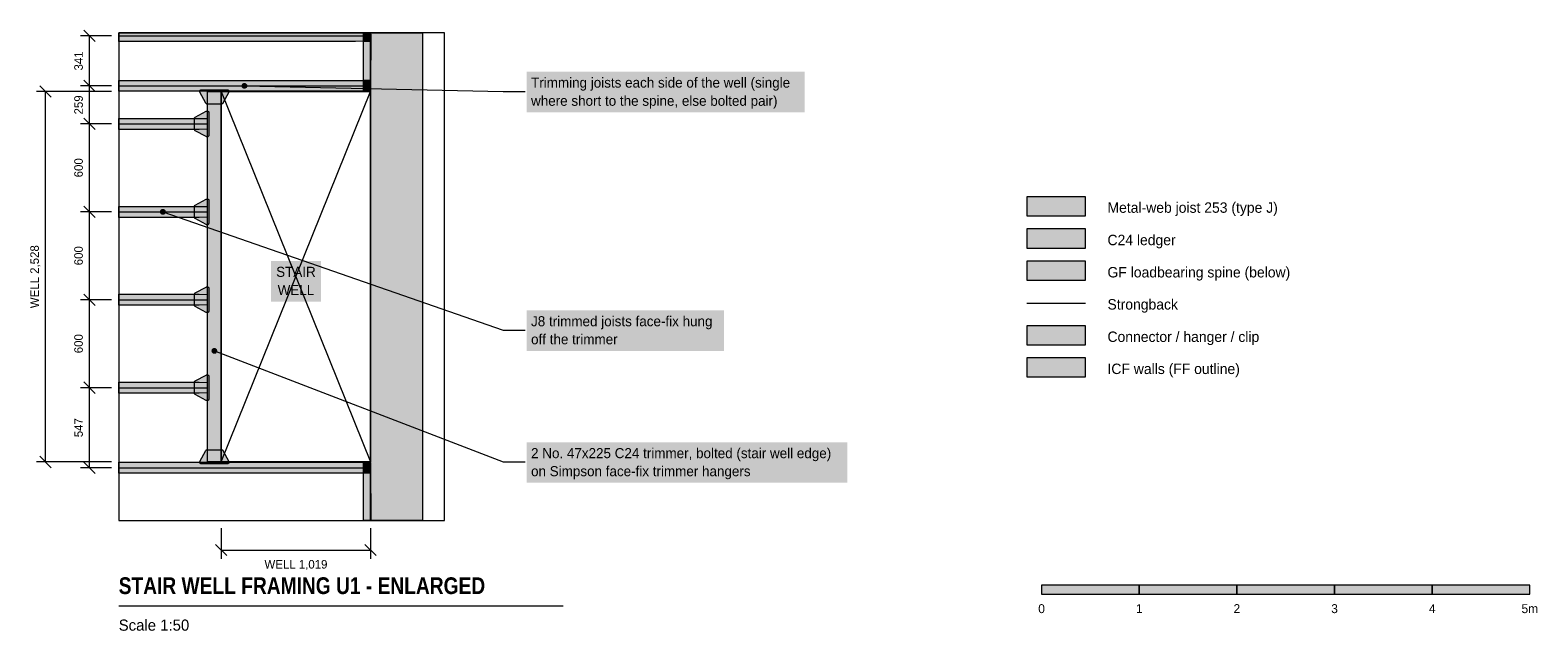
# Model space of a CAD drawing. Header units: millimetres. Extents: x 5170 to 15462, y 590 to 4688.
import ezdxf
from ezdxf.enums import TextEntityAlignment as Align

# ---------------------------------------------------------------- set-up
doc = ezdxf.new("R2010")
doc.units = ezdxf.units.MM
doc.linetypes.add('DASHED', pattern=[1.524, 1.27, -0.254])
for name, color, linetype in [('FILL-C_595961', 7, 'Continuous'), ('FILL-C_B27326', 7, 'Continuous'), ('FILL-EPS', 7, 'Continuous'), ('FILL-INK', 7, 'Continuous'), ('FILL-LIGHT', 7, 'Continuous'), ('FILL-TIMBER', 7, 'Continuous'), ('FILL-TLS_BLUE', 7, 'Continuous'), ('FILL-WHITE', 7, 'Continuous'), ('LINE-C_735940', 7, 'Continuous'), ('LINE-C_B27326', 7, 'Continuous'), ('LINE-GREY', 7, 'Continuous'), ('LINE-INK', 7, 'Continuous'), ('LINE-RED-DASH', 7, 'DASHED'), ('LINE-STEEL_GREY', 7, 'Continuous'), ('LINE-STEEL_GREY-DASH', 7, 'DASHED'), ('LINE-TLS_BLUE', 7, 'Continuous'), ('TEXT-C_B27326', 7, 'Continuous'), ('TEXT-INK', 7, 'Continuous'), ('TEXT-STEEL_GREY', 7, 'Continuous'), ('TEXT-TLS_BLUE', 7, 'Continuous')]:
    doc.layers.add(name, color=color, linetype=linetype)
doc.styles.add('OpenSansCondensed-Bold', font='OpenSansCondensed-Bold.ttf')

msp = doc.modelspace()

# ---------------------------------------------------------------- hatches: boundary and pattern name
at = {"layer": 'FILL-C_595961', "true_color": 0x595961}
h = msp.add_hatch(color=256, dxfattribs=at)
h.dxf.hatch_style = 1
h.paths.add_polyline_path([(6377, 4184), (6376, 4184), (6375, 4184), (6374, 4185), (6373, 4185), (6372, 4186), (6372, 4186), (6371, 4187), (6370, 4188), (6370, 4188), (6369, 4189), (6329, 4264), (6329, 4265), (6328, 4266), (6328, 4267), (6328, 4268), (6328, 4269), (6328, 4271), (6328, 4272), (6328, 4273), (6328, 4274), (6329, 4275), (6329, 4276), (6330, 4277), (6330, 4277), (6331, 4278), (6332, 4279), (6332, 4279), (6333, 4280), (6334, 4280), (6335, 4281), (6336, 4281), (6337, 4281), (6338, 4281), (6516, 4281), (6517, 4281), (6518, 4281), (6519, 4281), (6520, 4280), (6521, 4280), (6522, 4279), (6522, 4279), (6523, 4278), (6524, 4277), (6524, 4277), (6525, 4276), (6525, 4275), (6526, 4274), (6526, 4273), (6526, 4272), (6526, 4271), (6526, 4269), (6526, 4268), (6526, 4267), (6526, 4266), (6525, 4265), (6525, 4264), (6485, 4189), (6484, 4188), (6484, 4188), (6483, 4187), (6482, 4186), (6482, 4186), (6481, 4185), (6480, 4185), (6479, 4184), (6478, 4184), (6477, 4184), (6476, 4184), (6378, 4184)])
h = msp.add_hatch(color=256, dxfattribs=at)
h.dxf.hatch_style = 1
h.paths.add_polyline_path([(6376, 3961), (6375, 3961), (6374, 3961), (6373, 3961), (6372, 3962), (6297, 4002), (6296, 4002), (6296, 4003), (6295, 4004), (6294, 4004), (6294, 4005), (6293, 4006), (6293, 4007), (6292, 4008), (6292, 4009), (6292, 4010), (6292, 4011), (6292, 4087), (6292, 4088), (6292, 4089), (6292, 4090), (6293, 4090), (6293, 4091), (6294, 4092), (6294, 4093), (6295, 4094), (6296, 4094), (6296, 4095), (6297, 4095), (6372, 4135), (6373, 4136), (6374, 4136), (6375, 4136), (6376, 4137), (6377, 4137), (6379, 4137), (6380, 4137), (6381, 4136), (6382, 4136), (6383, 4136), (6384, 4135), (6385, 4135), (6385, 4134), (6386, 4134), (6387, 4133), (6387, 4132), (6388, 4131), (6388, 4130), (6389, 4130), (6389, 4129), (6389, 4128), (6389, 4127), (6389, 3971), (6389, 3970), (6389, 3969), (6389, 3968), (6388, 3967), (6388, 3966), (6387, 3965), (6387, 3964), (6386, 3964), (6385, 3963), (6385, 3962), (6384, 3962), (6383, 3961), (6382, 3961), (6381, 3961), (6380, 3961), (6379, 3961), (6377, 3961)])
h = msp.add_hatch(color=256, dxfattribs=at)
h.dxf.hatch_style = 1
h.paths.add_polyline_path([(6376, 3361), (6375, 3361), (6374, 3361), (6373, 3361), (6372, 3362), (6297, 3402), (6296, 3402), (6296, 3403), (6295, 3404), (6294, 3404), (6294, 3405), (6293, 3406), (6293, 3407), (6292, 3408), (6292, 3409), (6292, 3410), (6292, 3411), (6292, 3487), (6292, 3488), (6292, 3489), (6292, 3490), (6293, 3490), (6293, 3491), (6294, 3492), (6294, 3493), (6295, 3494), (6296, 3494), (6296, 3495), (6297, 3495), (6372, 3535), (6373, 3536), (6374, 3536), (6375, 3536), (6376, 3537), (6377, 3537), (6379, 3537), (6380, 3537), (6381, 3536), (6382, 3536), (6383, 3536), (6384, 3535), (6385, 3535), (6385, 3534), (6386, 3534), (6387, 3533), (6387, 3532), (6388, 3531), (6388, 3530), (6389, 3530), (6389, 3529), (6389, 3528), (6389, 3527), (6389, 3371), (6389, 3370), (6389, 3369), (6389, 3368), (6388, 3367), (6388, 3366), (6387, 3365), (6387, 3364), (6386, 3364), (6385, 3363), (6385, 3362), (6384, 3362), (6383, 3361), (6382, 3361), (6381, 3361), (6380, 3361), (6379, 3361), (6377, 3361)])
h = msp.add_hatch(color=256, dxfattribs=at)
h.dxf.hatch_style = 1
h.paths.add_polyline_path([(6376, 2761), (6375, 2761), (6374, 2761), (6373, 2761), (6372, 2762), (6297, 2802), (6296, 2802), (6296, 2803), (6295, 2804), (6294, 2804), (6294, 2805), (6293, 2806), (6293, 2807), (6292, 2808), (6292, 2809), (6292, 2810), (6292, 2811), (6292, 2887), (6292, 2888), (6292, 2889), (6292, 2890), (6293, 2890), (6293, 2891), (6294, 2892), (6294, 2893), (6295, 2894), (6296, 2894), (6296, 2895), (6297, 2895), (6372, 2935), (6373, 2936), (6374, 2936), (6375, 2936), (6376, 2937), (6377, 2937), (6379, 2937), (6380, 2937), (6381, 2936), (6382, 2936), (6383, 2936), (6384, 2935), (6385, 2935), (6385, 2934), (6386, 2934), (6387, 2933), (6387, 2932), (6388, 2931), (6388, 2930), (6389, 2930), (6389, 2929), (6389, 2928), (6389, 2927), (6389, 2771), (6389, 2770), (6389, 2769), (6389, 2768), (6388, 2767), (6388, 2766), (6387, 2765), (6387, 2764), (6386, 2764), (6385, 2763), (6385, 2762), (6384, 2762), (6383, 2761), (6382, 2761), (6381, 2761), (6380, 2761), (6379, 2761), (6377, 2761)])
h = msp.add_hatch(color=256, dxfattribs=at)
h.dxf.hatch_style = 1
h.paths.add_polyline_path([(11974, 2541), (12374, 2541), (12374, 2671), (11974, 2671)])
h = msp.add_hatch(color=256, dxfattribs=at)
h.dxf.hatch_style = 1
h.paths.add_polyline_path([(6376, 2161), (6375, 2161), (6374, 2161), (6373, 2161), (6372, 2162), (6297, 2202), (6296, 2202), (6296, 2203), (6295, 2204), (6294, 2204), (6294, 2205), (6293, 2206), (6293, 2207), (6292, 2208), (6292, 2209), (6292, 2210), (6292, 2211), (6292, 2287), (6292, 2288), (6292, 2289), (6292, 2290), (6293, 2290), (6293, 2291), (6294, 2292), (6294, 2293), (6295, 2294), (6296, 2294), (6296, 2295), (6297, 2295), (6372, 2335), (6373, 2336), (6374, 2336), (6375, 2336), (6376, 2337), (6377, 2337), (6379, 2337), (6380, 2337), (6381, 2336), (6382, 2336), (6383, 2336), (6384, 2335), (6385, 2335), (6385, 2334), (6386, 2334), (6387, 2333), (6387, 2332), (6388, 2331), (6388, 2330), (6389, 2330), (6389, 2329), (6389, 2328), (6389, 2327), (6389, 2171), (6389, 2170), (6389, 2169), (6389, 2168), (6388, 2167), (6388, 2166), (6387, 2165), (6387, 2164), (6386, 2164), (6385, 2163), (6385, 2162), (6384, 2162), (6383, 2161), (6382, 2161), (6381, 2161), (6380, 2161), (6379, 2161), (6377, 2161)])
h = msp.add_hatch(color=256, dxfattribs=at)
h.dxf.hatch_style = 1
h.paths.add_polyline_path([(6337, 1730), (6336, 1730), (6335, 1730), (6334, 1730), (6333, 1731), (6332, 1731), (6332, 1732), (6331, 1732), (6330, 1733), (6330, 1734), (6329, 1735), (6329, 1736), (6328, 1737), (6328, 1738), (6328, 1739), (6328, 1740), (6328, 1742), (6328, 1742), (6328, 1743), (6328, 1744), (6329, 1745), (6329, 1746), (6369, 1821), (6370, 1822), (6370, 1823), (6371, 1824), (6372, 1824), (6372, 1825), (6373, 1825), (6374, 1826), (6375, 1826), (6376, 1826), (6377, 1826), (6378, 1826), (6476, 1826), (6477, 1826), (6478, 1826), (6479, 1826), (6480, 1826), (6481, 1825), (6482, 1825), (6482, 1824), (6483, 1824), (6484, 1823), (6484, 1822), (6485, 1821), (6525, 1746), (6525, 1745), (6526, 1744), (6526, 1743), (6526, 1742), (6526, 1742), (6526, 1740), (6526, 1739), (6526, 1738), (6526, 1737), (6525, 1736), (6525, 1735), (6524, 1734), (6524, 1733), (6523, 1732), (6522, 1732), (6522, 1731), (6521, 1731), (6520, 1730), (6519, 1730), (6518, 1730), (6517, 1730), (6516, 1730), (6338, 1730)])
at = {"layer": 'FILL-C_B27326', "true_color": 0xb27326}
h = msp.add_hatch(color=256, dxfattribs=at)
h.dxf.hatch_style = 1
h.paths.add_polyline_path([(6380, 4269), (6474, 4269), (6474, 1742), (6380, 1742)])
h = msp.add_hatch(color=256, dxfattribs=at)
h.dxf.hatch_style = 1
h.paths.add_polyline_path([(6447, 2500), (6446, 2505), (6444, 2510), (6441, 2514), (6437, 2517), (6432, 2519), (6427, 2520), (6422, 2519), (6417, 2517), (6413, 2514), (6410, 2510), (6408, 2505), (6407, 2500), (6408, 2495), (6410, 2490), (6413, 2486), (6417, 2482), (6422, 2480), (6427, 2480), (6432, 2480), (6437, 2482), (6441, 2486), (6444, 2490), (6446, 2495)])
at = {"layer": 'FILL-EPS', "true_color": 0xd9e8f7}
h = msp.add_hatch(color=256, dxfattribs=at)
h.dxf.hatch_style = 1
h.paths.add_polyline_path([(7490, 4613), (7391, 4611), (5774, 4611), (5774, 4669), (7490, 4669)])
h = msp.add_hatch(color=256, dxfattribs=at)
h.dxf.hatch_style = 1
h.paths.add_polyline_path([(7391, 4345), (7490, 4344), (7490, 4272), (7391, 4271), (5774, 4271), (5774, 4345)])
h = msp.add_hatch(color=256, dxfattribs=at)
h.dxf.hatch_style = 1
h.paths.add_polyline_path([(6324, 4086), (6377, 4085), (6377, 4013), (6324, 4011), (5774, 4011), (5774, 4086)])
h = msp.add_hatch(color=256, dxfattribs=at)
h.dxf.hatch_style = 1
h.paths.add_polyline_path([(11974, 3421), (12374, 3421), (12374, 3551), (11974, 3551)])
h = msp.add_hatch(color=256, dxfattribs=at)
h.dxf.hatch_style = 1
h.paths.add_polyline_path([(6323, 3486), (6377, 3485), (6377, 3413), (6323, 3411), (5774, 3411), (5774, 3486)])
h = msp.add_hatch(color=256, dxfattribs=at)
h.dxf.hatch_style = 1
h.paths.add_polyline_path([(6324, 2886), (6377, 2885), (6377, 2813), (6324, 2811), (5774, 2811), (5774, 2886)])
h = msp.add_hatch(color=256, dxfattribs=at)
h.dxf.hatch_style = 1
h.paths.add_polyline_path([(6324, 2286), (6377, 2285), (6377, 2213), (6324, 2211), (5774, 2211), (5774, 2286)])
h = msp.add_hatch(color=256, dxfattribs=at)
h.dxf.hatch_style = 1
h.paths.add_polyline_path([(7392, 1740), (7490, 1739), (7490, 1666), (7392, 1665), (5774, 1665), (5774, 1740)])
at = {"layer": 'FILL-INK', "true_color": 0x14141a}
h = msp.add_hatch(color=256, dxfattribs=at)
h.dxf.hatch_style = 1
h.paths.add_polyline_path([(12074, 841), (12741, 841), (12741, 901), (12074, 901)])
h = msp.add_hatch(color=256, dxfattribs=at)
h.dxf.hatch_style = 1
h.paths.add_polyline_path([(13407, 841), (14074, 841), (14074, 901), (13407, 901)])
h = msp.add_hatch(color=256, dxfattribs=at)
h.dxf.hatch_style = 1
h.paths.add_polyline_path([(14741, 841), (15407, 841), (15407, 901), (14741, 901)])
at = {"layer": 'FILL-LIGHT', "true_color": 0xdedee0}
h = msp.add_hatch(color=256, dxfattribs=at)
h.dxf.hatch_style = 1
h.paths.add_polyline_path([(7849, 1342), (7493, 1342), (7493, 4669), (7849, 4669)])
h = msp.add_hatch(color=256, dxfattribs=at)
h.dxf.hatch_style = 1
h.paths.add_polyline_path([(11974, 2322), (12374, 2322), (12374, 2452), (11974, 2452)])
at = {"layer": 'FILL-TIMBER', "true_color": 0xedcc99}
h = msp.add_hatch(color=256, dxfattribs=at)
h.dxf.hatch_style = 1
h.paths.add_polyline_path([(7446, 4669), (7490, 4669), (7490, 4611), (7446, 4611)])
h = msp.add_hatch(color=256, dxfattribs=at)
h.dxf.hatch_style = 1
h.paths.add_polyline_path([(7446, 4669), (7493, 4669), (7493, 4272), (7446, 4272)])
h = msp.add_hatch(color=256, dxfattribs=at)
h.dxf.hatch_style = 1
h.paths.add_polyline_path([(7493, 4661), (7495, 4661), (7495, 4483), (7493, 4483)])
h = msp.add_hatch(color=256, dxfattribs=at)
h.dxf.hatch_style = 1
h.paths.add_polyline_path([(7446, 4346), (7490, 4346), (7490, 4270), (7446, 4270)])
h = msp.add_hatch(color=256, dxfattribs=at)
h.dxf.hatch_style = 1
h.paths.add_polyline_path([(11974, 3201), (12374, 3201), (12374, 3332), (11974, 3332)])
at = {"layer": 'FILL-TIMBER', "true_color": 0xe6dbcc}
h = msp.add_hatch(color=256, dxfattribs=at)
h.dxf.hatch_style = 1
h.paths.add_polyline_path([(11974, 2982), (12374, 2982), (12374, 3112), (11974, 3112)])
at = {"layer": 'FILL-TIMBER', "true_color": 0xedcc99}
h = msp.add_hatch(color=256, dxfattribs=at)
h.dxf.hatch_style = 1
h.paths.add_polyline_path([(7446, 1740), (7490, 1740), (7490, 1665), (7446, 1665)])
h = msp.add_hatch(color=256, dxfattribs=at)
h.dxf.hatch_style = 1
h.paths.add_polyline_path([(7446, 1739), (7493, 1739), (7493, 1342), (7446, 1342)])
h = msp.add_hatch(color=256, dxfattribs=at)
h.dxf.hatch_style = 1
h.paths.add_polyline_path([(7493, 1527), (7495, 1527), (7495, 1350), (7493, 1350)])
at = {"layer": 'FILL-TLS_BLUE', "true_color": 0x1a5999}
h = msp.add_hatch(color=256, dxfattribs=at)
h.dxf.hatch_style = 1
h.paths.add_polyline_path([(6652, 4308), (6652, 4313), (6650, 4318), (6646, 4322), (6642, 4325), (6637, 4327), (6632, 4328), (6627, 4327), (6622, 4325), (6618, 4322), (6615, 4318), (6613, 4313), (6612, 4308), (6613, 4303), (6615, 4298), (6618, 4294), (6622, 4291), (6627, 4289), (6632, 4288), (6637, 4289), (6642, 4291), (6646, 4294), (6650, 4298), (6652, 4303)])
h = msp.add_hatch(color=256, dxfattribs=at)
h.dxf.hatch_style = 1
h.paths.add_polyline_path([(6096, 3449), (6095, 3454), (6093, 3459), (6090, 3463), (6086, 3466), (6081, 3468), (6076, 3469), (6070, 3468), (6066, 3466), (6061, 3463), (6058, 3459), (6056, 3454), (6056, 3449), (6056, 3443), (6058, 3439), (6061, 3434), (6066, 3431), (6070, 3429), (6076, 3429), (6081, 3429), (6086, 3431), (6090, 3434), (6093, 3439), (6095, 3443)])
at = {"layer": 'FILL-WHITE', "true_color": 0xffffff}
h = msp.add_hatch(color=256, dxfattribs=at)
h.dxf.hatch_style = 1
h.paths.add_polyline_path([(8559, 4127), (10456, 4127), (10456, 4405), (8559, 4405)])
h = msp.add_hatch(color=256, dxfattribs=at)
h.dxf.hatch_style = 1
h.paths.add_polyline_path([(6813, 2836), (7154, 2836), (7154, 3114), (6813, 3114)])
h = msp.add_hatch(color=256, dxfattribs=at)
h.dxf.hatch_style = 1
h.paths.add_polyline_path([(8559, 2500), (9905, 2500), (9905, 2777), (8559, 2777)])
h = msp.add_hatch(color=256, dxfattribs=at)
h.dxf.hatch_style = 1
h.paths.add_polyline_path([(8559, 1600), (10747, 1600), (10747, 1877), (8559, 1877)])
h = msp.add_hatch(color=256, dxfattribs=at)
h.dxf.hatch_style = 1
h.paths.add_polyline_path([(12741, 841), (13407, 841), (13407, 901), (12741, 901)])
h = msp.add_hatch(color=256, dxfattribs=at)
h.dxf.hatch_style = 1
h.paths.add_polyline_path([(14074, 841), (14741, 841), (14741, 901), (14074, 901)])

# ---------------------------------------------------------------- linework, layer by layer
at = {"layer": 'LINE-C_735940', "lineweight": 5}
msp.add_lwpolyline([(11974, 2982), (12374, 2982), (12374, 3112), (11974, 3112)], close=True, dxfattribs=at)
at = {"layer": 'LINE-C_B27326', "lineweight": 5}
for p, q in [((6427, 2500), (8399, 1742)), ((8399, 1742), (8549, 1742))]:
    msp.add_line(p, q, dxfattribs=at)
for points in [[(7446, 4669), (7490, 4669), (7490, 4611), (7446, 4611)], [(7446, 4669), (7493, 4669), (7493, 4272), (7446, 4272)], [(7493, 4661), (7495, 4661), (7495, 4483), (7493, 4483)], [(7446, 4346), (7490, 4346), (7490, 4270), (7446, 4270)], [(6380, 4269), (6474, 4269), (6474, 1742), (6380, 1742)], [(11974, 3201), (12374, 3201), (12374, 3332), (11974, 3332)], [(7446, 1740), (7490, 1740), (7490, 1665), (7446, 1665)], [(7446, 1739), (7493, 1739), (7493, 1342), (7446, 1342)], [(7493, 1527), (7495, 1527), (7495, 1350), (7493, 1350)]]:
    msp.add_lwpolyline(points, close=True, dxfattribs=at)
at = {"layer": 'LINE-GREY', "lineweight": 5}
for points in [[(7849, 1342), (7493, 1342), (7493, 4669), (7849, 4669)], [(11974, 2322), (12374, 2322), (12374, 2452), (11974, 2452)]]:
    msp.add_lwpolyline(points, close=True, dxfattribs=at)
at = {"layer": 'LINE-INK', "lineweight": 5}
for p, q in [((5724, 4649), (5514, 4649)), ((5613, 4610), (5535, 4688)), ((5574, 1702), (5574, 4649)), ((5613, 4269), (5535, 4347)), ((5724, 4269), (5214, 4269)), ((5313, 4230), (5235, 4308)), ((5274, 1742), (5274, 4269)), ((5724, 4308), (5514, 4308)), ((5724, 4049), (5514, 4049)), ((5613, 4010), (5535, 4088)), ((5724, 3449), (5514, 3449)), ((5613, 3410), (5535, 3488)), ((5613, 2810), (5535, 2888)), ((5724, 2849), (5514, 2849)), ((5613, 2210), (5535, 2288)), ((5724, 2249), (5514, 2249)), ((5313, 1703), (5235, 1781)), ((5724, 1742), (5214, 1742)), ((5724, 1702), (5514, 1702)), ((5613, 1663), (5535, 1741)), ((6474, 1291), (6474, 1082)), ((7493, 1291), (7493, 1082)), ((6435, 1180), (6513, 1103)), ((6474, 1141), (7493, 1141)), ((7454, 1180), (7532, 1103)), ((5774, 761), (8808, 761))]:
    msp.add_line(p, q, dxfattribs=at)
for points in [[(6377, 4184), (6376, 4184), (6375, 4184), (6374, 4185), (6373, 4185), (6372, 4186), (6372, 4186), (6371, 4187), (6370, 4188), (6370, 4188), (6369, 4189), (6329, 4264), (6329, 4265), (6328, 4266), (6328, 4267), (6328, 4268), (6328, 4269), (6328, 4271), (6328, 4272), (6328, 4273), (6328, 4274), (6329, 4275), (6329, 4276), (6330, 4277), (6330, 4277), (6331, 4278), (6332, 4279), (6332, 4279), (6333, 4280), (6334, 4280), (6335, 4281), (6336, 4281), (6337, 4281), (6338, 4281), (6516, 4281), (6517, 4281), (6518, 4281), (6519, 4281), (6520, 4280), (6521, 4280), (6522, 4279), (6522, 4279), (6523, 4278), (6524, 4277), (6524, 4277), (6525, 4276), (6525, 4275), (6526, 4274), (6526, 4273), (6526, 4272), (6526, 4271), (6526, 4269), (6526, 4268), (6526, 4267), (6526, 4266), (6525, 4265), (6525, 4264), (6485, 4189), (6484, 4188), (6484, 4188), (6483, 4187), (6482, 4186), (6482, 4186), (6481, 4185), (6480, 4185), (6479, 4184), (6478, 4184), (6477, 4184), (6476, 4184), (6378, 4184)], [(6376, 3961), (6375, 3961), (6374, 3961), (6373, 3961), (6372, 3962), (6297, 4002), (6296, 4002), (6296, 4003), (6295, 4004), (6294, 4004), (6294, 4005), (6293, 4006), (6293, 4007), (6292, 4008), (6292, 4009), (6292, 4010), (6292, 4011), (6292, 4087), (6292, 4088), (6292, 4089), (6292, 4090), (6293, 4090), (6293, 4091), (6294, 4092), (6294, 4093), (6295, 4094), (6296, 4094), (6296, 4095), (6297, 4095), (6372, 4135), (6373, 4136), (6374, 4136), (6375, 4136), (6376, 4137), (6377, 4137), (6379, 4137), (6380, 4137), (6381, 4136), (6382, 4136), (6383, 4136), (6384, 4135), (6385, 4135), (6385, 4134), (6386, 4134), (6387, 4133), (6387, 4132), (6388, 4131), (6388, 4130), (6389, 4130), (6389, 4129), (6389, 4128), (6389, 4127), (6389, 3971), (6389, 3970), (6389, 3969), (6389, 3968), (6388, 3967), (6388, 3966), (6387, 3965), (6387, 3964), (6386, 3964), (6385, 3963), (6385, 3962), (6384, 3962), (6383, 3961), (6382, 3961), (6381, 3961), (6380, 3961), (6379, 3961), (6377, 3961)], [(6376, 3361), (6375, 3361), (6374, 3361), (6373, 3361), (6372, 3362), (6297, 3402), (6296, 3402), (6296, 3403), (6295, 3404), (6294, 3404), (6294, 3405), (6293, 3406), (6293, 3407), (6292, 3408), (6292, 3409), (6292, 3410), (6292, 3411), (6292, 3487), (6292, 3488), (6292, 3489), (6292, 3490), (6293, 3490), (6293, 3491), (6294, 3492), (6294, 3493), (6295, 3494), (6296, 3494), (6296, 3495), (6297, 3495), (6372, 3535), (6373, 3536), (6374, 3536), (6375, 3536), (6376, 3537), (6377, 3537), (6379, 3537), (6380, 3537), (6381, 3536), (6382, 3536), (6383, 3536), (6384, 3535), (6385, 3535), (6385, 3534), (6386, 3534), (6387, 3533), (6387, 3532), (6388, 3531), (6388, 3530), (6389, 3530), (6389, 3529), (6389, 3528), (6389, 3527), (6389, 3371), (6389, 3370), (6389, 3369), (6389, 3368), (6388, 3367), (6388, 3366), (6387, 3365), (6387, 3364), (6386, 3364), (6385, 3363), (6385, 3362), (6384, 3362), (6383, 3361), (6382, 3361), (6381, 3361), (6380, 3361), (6379, 3361), (6377, 3361)], [(6376, 2761), (6375, 2761), (6374, 2761), (6373, 2761), (6372, 2762), (6297, 2802), (6296, 2802), (6296, 2803), (6295, 2804), (6294, 2804), (6294, 2805), (6293, 2806), (6293, 2807), (6292, 2808), (6292, 2809), (6292, 2810), (6292, 2811), (6292, 2887), (6292, 2888), (6292, 2889), (6292, 2890), (6293, 2890), (6293, 2891), (6294, 2892), (6294, 2893), (6295, 2894), (6296, 2894), (6296, 2895), (6297, 2895), (6372, 2935), (6373, 2936), (6374, 2936), (6375, 2936), (6376, 2937), (6377, 2937), (6379, 2937), (6380, 2937), (6381, 2936), (6382, 2936), (6383, 2936), (6384, 2935), (6385, 2935), (6385, 2934), (6386, 2934), (6387, 2933), (6387, 2932), (6388, 2931), (6388, 2930), (6389, 2930), (6389, 2929), (6389, 2928), (6389, 2927), (6389, 2771), (6389, 2770), (6389, 2769), (6389, 2768), (6388, 2767), (6388, 2766), (6387, 2765), (6387, 2764), (6386, 2764), (6385, 2763), (6385, 2762), (6384, 2762), (6383, 2761), (6382, 2761), (6381, 2761), (6380, 2761), (6379, 2761), (6377, 2761)], [(11974, 2541), (12374, 2541), (12374, 2671), (11974, 2671)], [(6376, 2161), (6375, 2161), (6374, 2161), (6373, 2161), (6372, 2162), (6297, 2202), (6296, 2202), (6296, 2203), (6295, 2204), (6294, 2204), (6294, 2205), (6293, 2206), (6293, 2207), (6292, 2208), (6292, 2209), (6292, 2210), (6292, 2211), (6292, 2287), (6292, 2288), (6292, 2289), (6292, 2290), (6293, 2290), (6293, 2291), (6294, 2292), (6294, 2293), (6295, 2294), (6296, 2294), (6296, 2295), (6297, 2295), (6372, 2335), (6373, 2336), (6374, 2336), (6375, 2336), (6376, 2337), (6377, 2337), (6379, 2337), (6380, 2337), (6381, 2336), (6382, 2336), (6383, 2336), (6384, 2335), (6385, 2335), (6385, 2334), (6386, 2334), (6387, 2333), (6387, 2332), (6388, 2331), (6388, 2330), (6389, 2330), (6389, 2329), (6389, 2328), (6389, 2327), (6389, 2171), (6389, 2170), (6389, 2169), (6389, 2168), (6388, 2167), (6388, 2166), (6387, 2165), (6387, 2164), (6386, 2164), (6385, 2163), (6385, 2162), (6384, 2162), (6383, 2161), (6382, 2161), (6381, 2161), (6380, 2161), (6379, 2161), (6377, 2161)], [(6337, 1730), (6336, 1730), (6335, 1730), (6334, 1730), (6333, 1731), (6332, 1731), (6332, 1732), (6331, 1732), (6330, 1733), (6330, 1734), (6329, 1735), (6329, 1736), (6328, 1737), (6328, 1738), (6328, 1739), (6328, 1740), (6328, 1742), (6328, 1742), (6328, 1743), (6328, 1744), (6329, 1745), (6329, 1746), (6369, 1821), (6370, 1822), (6370, 1823), (6371, 1824), (6372, 1824), (6372, 1825), (6373, 1825), (6374, 1826), (6375, 1826), (6376, 1826), (6377, 1826), (6378, 1826), (6476, 1826), (6477, 1826), (6478, 1826), (6479, 1826), (6480, 1826), (6481, 1825), (6482, 1825), (6482, 1824), (6483, 1824), (6484, 1823), (6484, 1822), (6485, 1821), (6525, 1746), (6525, 1745), (6526, 1744), (6526, 1743), (6526, 1742), (6526, 1742), (6526, 1740), (6526, 1739), (6526, 1738), (6526, 1737), (6525, 1736), (6525, 1735), (6524, 1734), (6524, 1733), (6523, 1732), (6522, 1732), (6522, 1731), (6521, 1731), (6520, 1730), (6519, 1730), (6518, 1730), (6517, 1730), (6516, 1730), (6338, 1730)], [(12074, 841), (12741, 841), (12741, 901), (12074, 901)], [(12741, 841), (13407, 841), (13407, 901), (12741, 901)], [(13407, 841), (14074, 841), (14074, 901), (13407, 901)], [(14074, 841), (14741, 841), (14741, 901), (14074, 901)], [(14741, 841), (15407, 841), (15407, 901), (14741, 901)]]:
    msp.add_lwpolyline(points, close=True, dxfattribs=at)
at = {"layer": 'LINE-RED-DASH', "lineweight": 5}
msp.add_line((11974, 2826), (12374, 2826), dxfattribs=at)
at = {"layer": 'LINE-STEEL_GREY', "lineweight": 5}
for p, q in [((6474, 1742), (7493, 4269)), ((6474, 4269), (7493, 1742))]:
    msp.add_line(p, q, dxfattribs=at)
msp.add_lwpolyline([(5774, 1342), (7999, 1342), (7999, 4669), (5774, 4669)], close=True, dxfattribs=at)
at = {"layer": 'LINE-STEEL_GREY-DASH', "lineweight": 5}
msp.add_lwpolyline([(6474, 1742), (6474, 4269), (7493, 4269), (7493, 1742)], close=True, dxfattribs=at)
at = {"layer": 'LINE-TLS_BLUE', "lineweight": 5}
for p, q in [((5774, 4649), (7490, 4649)), ((5774, 4308), (7490, 4308)), ((6632, 4308), (8399, 4269)), ((8399, 4269), (8549, 4269)), ((5774, 4049), (6377, 4049)), ((5774, 3449), (6377, 3449)), ((6076, 3449), (8399, 2642)), ((5774, 2849), (6377, 2849)), ((8399, 2642), (8549, 2642)), ((5774, 2249), (6377, 2249)), ((5774, 1703), (7490, 1703))]:
    msp.add_line(p, q, dxfattribs=at)
for points in [[(7490, 4613), (7391, 4611), (5774, 4611), (5774, 4669), (7490, 4669)], [(7391, 4345), (7490, 4344), (7490, 4272), (7391, 4271), (5774, 4271), (5774, 4345)], [(6324, 4086), (6377, 4085), (6377, 4013), (6324, 4011), (5774, 4011), (5774, 4086)], [(11974, 3421), (12374, 3421), (12374, 3551), (11974, 3551)], [(6323, 3486), (6377, 3485), (6377, 3413), (6323, 3411), (5774, 3411), (5774, 3486)], [(6324, 2886), (6377, 2885), (6377, 2813), (6324, 2811), (5774, 2811), (5774, 2886)], [(6324, 2286), (6377, 2285), (6377, 2213), (6324, 2211), (5774, 2211), (5774, 2286)], [(7392, 1740), (7490, 1739), (7490, 1666), (7392, 1665), (5774, 1665), (5774, 1740)]]:
    msp.add_lwpolyline(points, close=True, dxfattribs=at)

# ---------------------------------------------------------------- texts
at = {"layer": 'TEXT-C_B27326'}
for s, p in [('2 No. 47x225 C24 trimmer, bolted (stair well edge)', (8589, 1768)), ('on Simpson face-fix trimmer hangers', (8589, 1645))]:
    msp.add_text(s, height=68.58, dxfattribs=at).set_placement(p)
at = {"layer": 'TEXT-INK'}
for s, p in [('341', (5529, 4478)), ('259', (5529, 4178)), ('600', (5529, 3749)), ('WELL 2,528', (5229, 3006)), ('600', (5529, 3149)), ('600', (5529, 2549)), ('547', (5529, 1976))]:
    msp.add_text(s, height=58.4, rotation=90, dxfattribs=at).set_placement(p, align=Align.CENTER)
for s, height, p in [('Metal-web joist 253 (type J)', 71.12, (12524, 3442)), ('C24 ledger', 71.1, (12524, 3221)), ('GF loadbearing spine (below)', 71.12, (12524, 3001)), ('Strongback', 71.1, (12524, 2782)), ('Connector / hanger / clip', 71.12, (12524, 2561)), ('ICF walls (FF outline)', 71.12, (12524, 2342))]:
    msp.add_text(s, height=height, dxfattribs=at).set_placement(p)
for s, height, p in [('WELL 1,019', 58.4, (6984, 1015)), ('0', 61, (12074, 711)), ('1', 61, (12741, 711)), ('2', 61, (13407, 711)), ('3', 61, (14074, 711)), ('4', 61, (14741, 711)), ('5m', 61, (15407, 711))]:
    msp.add_text(s, height=height, dxfattribs=at).set_placement(p, align=Align.CENTER)
at = {"layer": 'TEXT-INK', "style": 'OpenSansCondensed-Bold'}
msp.add_text('STAIR WELL FRAMING U1 - ENLARGED', height=114.3, dxfattribs=at).set_placement((5774, 841))
at = {"layer": 'TEXT-STEEL_GREY'}
for s, p in [('STAIR', (6984, 3005)), ('WELL', (6984, 2881))]:
    msp.add_text(s, height=68.6, dxfattribs=at).set_placement(p, align=Align.CENTER)
msp.add_text('Scale 1:50', height=76.2, dxfattribs=at).set_placement((5774, 591))
at = {"layer": 'TEXT-TLS_BLUE'}
for s, p in [('Trimming joists each side of the well (single', (8589, 4296)), ('where short to the spine, else bolted pair)', (8589, 4172)), ('J8 trimmed joists face-fix hung', (8589, 2668)), ('off the trimmer', (8589, 2545))]:
    msp.add_text(s, height=68.58, dxfattribs=at).set_placement(p)

doc.saveas('drawing.dxf')
